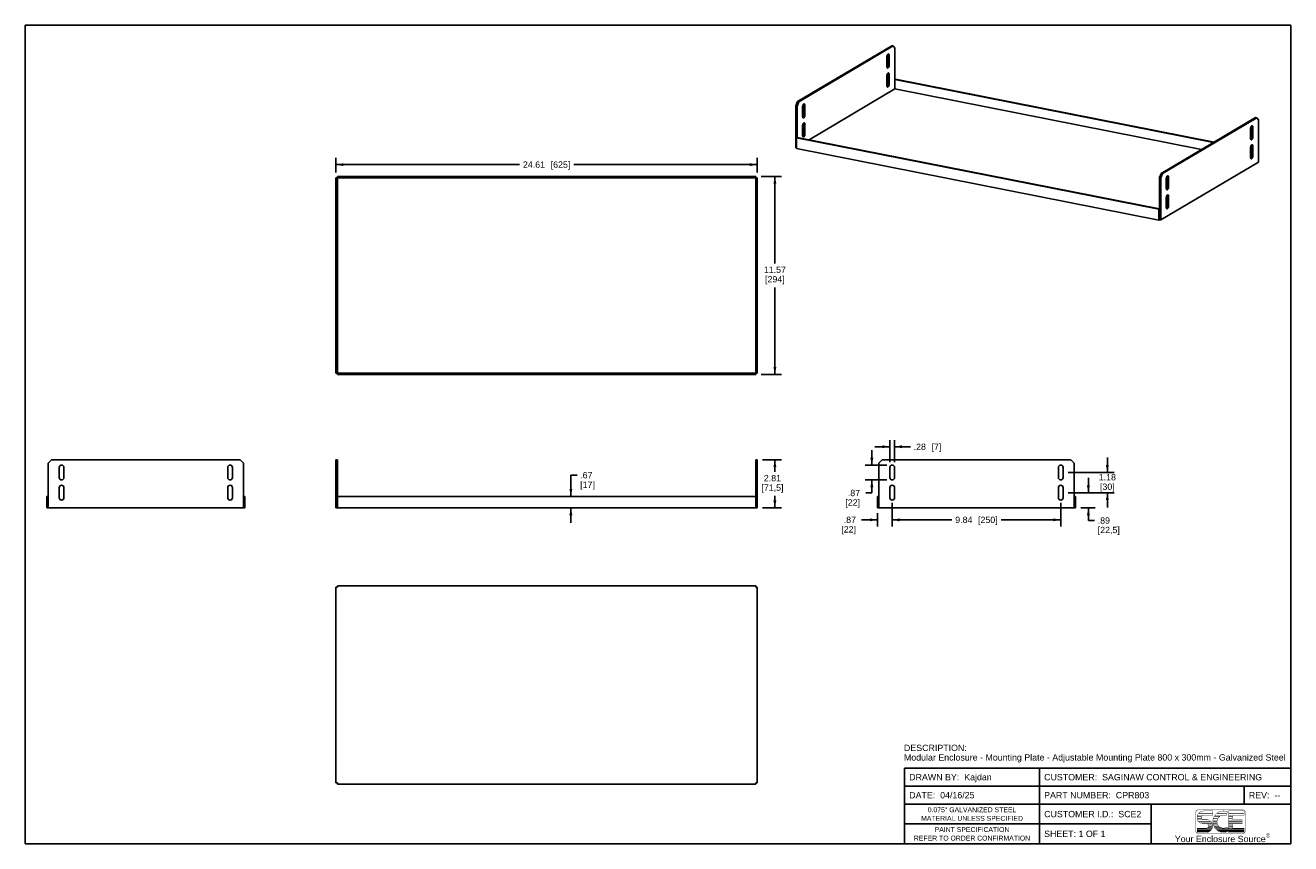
# Model space of a CAD drawing. Header units: inches. Extents: x 0 to 73.9, y 0 to 47.8.
import ezdxf

# ---------------------------------------------------------------- set-up
doc = ezdxf.new("R2010")
doc.units = ezdxf.units.IN
doc.header["$LTSCALE"] = 4.065217
doc.header["$MEASUREMENT"] = 0
doc.layers.get('0').update_dxf_attribs({"linetype": 'CONTINUOUS'})
doc.styles.get("Standard").update_dxf_attribs({"font": 'arial.ttf'})
doc.styles.add('TEXTSTYLE_2', font='arial.ttf')
doc.dimstyles.new('DIMSTYLE_1', dxfattribs={"dimtxt": 0.369565, "dimasz": 0.434783, "dimexe": 0.09, "dimexo": 0.07, "dimgap": 0.0425, "dimtad": 0, "dimtih": 1, "dimtoh": 1, "dimzin": 4, "dimdsep": 46, "dimtxsty": 'Standard', "dimblk": '_FILLED', "dimblk1": '_FILLED', "dimblk2": '_FILLED', "dimcen": 0.09, "dimadec": 3, "dimazin": 1, "dimtfac": 1, "dimtdec": 3, "dimtofl": 0, "dimtmove": 0, "dimatfit": 3, "dimldrblk": '_FILLED', "dimfxl": 0, "dimtolj": 1, "dimtzin": 4, "dimarcsym": 0})

# ---------------------------------------------------------------- blocks, each defined once
blk = doc.blocks.new('_FILLED')
at = {"color": 0, "linetype": 'ByBlock'}
blk.add_solid([(0, 0), (-1, 0.2), (-1, -0.2)], dxfattribs=at)
blk = doc.blocks.new('*D1')
at = {"color": 2, "linetype": 'Continuous'}
for p, q in [((31.868, 20.295), (31.868, 21.533)), ((31.868, 21.533), (32.227, 21.533)), ((31.868, 19.626), (31.868, 18.757))]:
    blk.add_line(p, q, dxfattribs=at)
at = {"color": 2, "linetype": 'Continuous', "xscale": 0.4347826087, "yscale": 0.4347826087, "zscale": 0.4347826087}
for p, rotation in [((31.868, 20.295), 270), ((31.868, 19.626), 90)]:
    blk.add_blockref('_FILLED', p, dxfattribs=dict(at, rotation=rotation))
at = {"color": 2, "linetype": 'Continuous', "insert": (32.411, 21.718), "char_height": 0.3696, "width": 0.86003, "attachment_point": 1, "line_spacing_factor": 0.9}
blk.add_mtext('.67\\P[17]', dxfattribs=at)
blk = doc.blocks.new('*D2')
at = {"color": 2, "linetype": 'Continuous'}
for p, q in [((43.059, 22.441), (44.175, 22.441)), ((43.784, 22.441), (43.784, 21.732)), ((43.784, 19.626), (43.784, 20.335)), ((43.059, 19.626), (44.175, 19.626))]:
    blk.add_line(p, q, dxfattribs=at)
at = {"color": 2, "linetype": 'Continuous', "xscale": 0.4347826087, "yscale": 0.4347826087, "zscale": 0.4347826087}
for p, rotation in [((43.784, 22.441), 90), ((43.784, 19.626), 270)]:
    blk.add_blockref('_FILLED', p, dxfattribs=dict(at, rotation=rotation))
at = {"color": 2, "linetype": 'Continuous', "insert": (43.641, 21.547), "char_height": 0.3696, "width": 1.29004, "attachment_point": 2, "line_spacing_factor": 0.9}
blk.add_mtext('2.81\\P[71,5]', dxfattribs=at)
blk = doc.blocks.new('*D3')
at = {"color": 2, "linetype": 'Continuous'}
for p, q in [((42.98, 38.998), (44.175, 38.998)), ((43.784, 38.998), (43.784, 33.909)), ((43.784, 27.424), (43.784, 32.513)), ((42.98, 27.424), (44.175, 27.424))]:
    blk.add_line(p, q, dxfattribs=at)
at = {"color": 2, "linetype": 'Continuous', "xscale": 0.4347826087, "yscale": 0.4347826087, "zscale": 0.4347826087}
for p, rotation in [((43.784, 38.998), 90), ((43.784, 27.424), 270)]:
    blk.add_blockref('_FILLED', p, dxfattribs=dict(at, rotation=rotation))
at = {"color": 2, "linetype": 'Continuous', "insert": (43.784, 33.725), "char_height": 0.3696, "width": 1.29142, "attachment_point": 2, "line_spacing_factor": 0.9}
blk.add_mtext('11.57\\P[294]', dxfattribs=at)
blk = doc.blocks.new('*D4')
at = {"color": 2, "linetype": 'Continuous'}
for p, q in [((18.148, 39.224), (18.148, 40.075)), ((42.754, 39.224), (42.754, 40.075)), ((18.148, 39.683), (28.862, 39.683)), ((42.754, 39.683), (32.04, 39.683))]:
    blk.add_line(p, q, dxfattribs=at)
at = {"color": 2, "linetype": 'Continuous', "xscale": 0.4347826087, "yscale": 0.4347826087, "zscale": 0.4347826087, "rotation": 180}
blk.add_blockref('_FILLED', (18.148, 39.683), dxfattribs=at)
at = {"color": 2, "linetype": 'Continuous', "xscale": 0.4347826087, "yscale": 0.4347826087, "zscale": 0.4347826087}
blk.add_blockref('_FILLED', (42.754, 39.683), dxfattribs=at)
at = {"color": 2, "linetype": 'Continuous', "insert": (30.451, 39.868), "char_height": 0.36957, "width": 2.80815, "attachment_point": 2, "line_spacing_factor": 0.9}
blk.add_mtext('24.61{\\ftxt.shx;\\W1.000000;\\H0.369565; }[625]', dxfattribs=at)
blk = doc.blocks.new('*D5')
at = {"color": 2, "linetype": 'Continuous'}
for p, q in [((49.77, 19.322), (49.77, 18.534)), ((50.637, 19.912), (50.637, 18.534)), ((49.77, 18.925), (48.85, 18.925)), ((50.637, 18.925), (51.506, 18.925))]:
    blk.add_line(p, q, dxfattribs=at)
at = {"color": 2, "linetype": 'Continuous', "xscale": 0.4347826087, "yscale": 0.4347826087, "zscale": 0.4347826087}
blk.add_blockref('_FILLED', (49.77, 18.925), dxfattribs=at)
at = {"color": 2, "linetype": 'Continuous', "xscale": 0.4347826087, "yscale": 0.4347826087, "zscale": 0.4347826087, "rotation": 180}
blk.add_blockref('_FILLED', (50.637, 18.925), dxfattribs=at)
at = {"color": 2, "linetype": 'Continuous', "insert": (48.522, 19.11), "char_height": 0.3696, "width": 0.86003, "attachment_point": 3, "line_spacing_factor": 0.9}
blk.add_mtext('.87\\P[22]', dxfattribs=at)
blk = doc.blocks.new('*D6')
at = {"color": 2, "linetype": 'Continuous'}
for p, q in [((50.637, 19.912), (50.637, 18.534)), ((60.479, 19.912), (60.479, 18.534)), ((50.637, 18.925), (54.113, 18.925)), ((60.479, 18.925), (57.003, 18.925))]:
    blk.add_line(p, q, dxfattribs=at)
at = {"color": 2, "linetype": 'Continuous', "xscale": 0.4347826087, "yscale": 0.4347826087, "zscale": 0.4347826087, "rotation": 180}
blk.add_blockref('_FILLED', (50.637, 18.925), dxfattribs=at)
at = {"color": 2, "linetype": 'Continuous', "xscale": 0.4347826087, "yscale": 0.4347826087, "zscale": 0.4347826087}
blk.add_blockref('_FILLED', (60.479, 18.925), dxfattribs=at)
at = {"color": 2, "linetype": 'Continuous', "insert": (55.558, 19.11), "char_height": 0.36957, "width": 2.52101, "attachment_point": 2, "line_spacing_factor": 0.9}
blk.add_mtext('9.84{\\ftxt.shx;\\W1.000000;\\H0.369565; }[250]', dxfattribs=at)
blk = doc.blocks.new('*D7')
at = {"color": 2, "linetype": 'Continuous'}
for p, q in [((62.097, 20.512), (62.097, 21.381)), ((60.921, 20.512), (62.488, 20.512)), ((61.65, 19.626), (62.488, 19.626)), ((62.097, 19.626), (62.097, 18.887)), ((62.097, 18.887), (62.455, 18.887))]:
    blk.add_line(p, q, dxfattribs=at)
at = {"color": 2, "linetype": 'Continuous', "xscale": 0.4347826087, "yscale": 0.4347826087, "zscale": 0.4347826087}
for p, rotation in [((62.097, 20.512), 270), ((62.097, 19.626), 90)]:
    blk.add_blockref('_FILLED', p, dxfattribs=dict(at, rotation=rotation))
at = {"color": 2, "linetype": 'Continuous', "insert": (62.64, 19.072), "char_height": 0.3696, "width": 1.29004, "attachment_point": 1, "line_spacing_factor": 0.9}
blk.add_mtext('.89\\P[22,5]', dxfattribs=at)
blk = doc.blocks.new('*D8')
at = {"color": 2, "linetype": 'Continuous'}
for p, q in [((63.204, 21.693), (63.204, 22.563)), ((60.921, 21.693), (63.595, 21.693)), ((60.921, 20.512), (63.595, 20.512)), ((63.204, 20.512), (63.204, 19.642))]:
    blk.add_line(p, q, dxfattribs=at)
at = {"color": 2, "linetype": 'Continuous', "xscale": 0.4347826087, "yscale": 0.4347826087, "zscale": 0.4347826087}
for p, rotation in [((63.204, 21.693), 270), ((63.204, 20.512), 90)]:
    blk.add_blockref('_FILLED', p, dxfattribs=dict(at, rotation=rotation))
at = {"color": 2, "linetype": 'Continuous', "insert": (63.204, 21.6), "char_height": 0.3696, "width": 1.00428, "attachment_point": 2, "line_spacing_factor": 0.9}
blk.add_mtext('1.18\\P[30]', dxfattribs=at)
blk = doc.blocks.new('*D9')
at = {"color": 2, "linetype": 'Continuous'}
for p, q in [((50.499, 23.197), (49.629, 23.197)), ((50.499, 22.293), (50.499, 23.588)), ((50.774, 22.293), (50.774, 23.588)), ((50.774, 23.197), (51.704, 23.197))]:
    blk.add_line(p, q, dxfattribs=at)
at = {"color": 2, "linetype": 'Continuous', "xscale": 0.4347826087, "yscale": 0.4347826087, "zscale": 0.4347826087}
blk.add_blockref('_FILLED', (50.499, 23.197), dxfattribs=at)
at = {"color": 2, "linetype": 'Continuous', "xscale": 0.4347826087, "yscale": 0.4347826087, "zscale": 0.4347826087, "rotation": 180}
blk.add_blockref('_FILLED', (50.774, 23.197), dxfattribs=at)
at = {"color": 2, "linetype": 'Continuous', "insert": (51.888, 23.381), "char_height": 0.36957, "width": 1.65961, "attachment_point": 1, "line_spacing_factor": 0.9}
blk.add_mtext('.28{\\ftxt.shx;\\W1.000000;\\H0.369565; }[7]', dxfattribs=at)
blk = doc.blocks.new('*D10')
at = {"color": 2, "linetype": 'Continuous'}
for p, q in [((49.449, 22.126), (49.449, 22.996)), ((50.332, 22.126), (49.057, 22.126)), ((50.332, 21.26), (49.057, 21.26)), ((49.449, 21.26), (49.449, 20.495)), ((49.449, 20.495), (49.09, 20.495))]:
    blk.add_line(p, q, dxfattribs=at)
at = {"color": 2, "linetype": 'Continuous', "xscale": 0.4347826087, "yscale": 0.4347826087, "zscale": 0.4347826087}
for p, rotation in [((49.449, 22.126), 270), ((49.449, 21.26), 90)]:
    blk.add_blockref('_FILLED', p, dxfattribs=dict(at, rotation=rotation))
at = {"color": 2, "linetype": 'Continuous', "insert": (48.762, 20.679), "char_height": 0.3696, "width": 0.86003, "attachment_point": 3, "line_spacing_factor": 0.9}
blk.add_mtext('.87\\P[22]', dxfattribs=at)

msp = doc.modelspace()

# ---------------------------------------------------------------- linework, layer by layer
at = {"color": 7, "linetype": 'Continuous'}
for p, q in [((0, 0), (0, 47.826)), ((0, 47.826), (73.913, 47.826)), ((73.913, 0), (73.913, 47.826)), ((50.621, 46.63), (45.109, 43.365)), ((50.689, 46.617), (45.177, 43.352)), ((50.621, 46.63), (50.689, 46.617)), ((50.788, 46.49), (50.689, 46.617)), ((50.325, 45.421), (50.325, 45.975)), ((50.395, 45.516), (50.395, 46.071)), ((50.395, 46.071), (50.463, 46.057)), ((50.407, 46.151), (50.421, 46.151)), ((50.463, 46.057), (50.463, 45.502)), ((50.788, 44.104), (50.788, 46.49)), ((50.463, 45.502), (50.395, 45.516)), ((50.325, 44.311), (50.325, 44.866)), ((50.395, 44.406), (50.395, 44.961)), ((50.395, 44.961), (50.463, 44.947)), ((50.463, 44.392), (50.395, 44.406)), ((50.407, 45.041), (50.421, 45.042)), ((50.463, 44.947), (50.463, 44.392)), ((50.788, 44.659), (50.827, 44.682)), ((69.408, 40.982), (50.788, 44.659)), ((69.448, 41.005), (50.827, 44.682)), ((50.788, 44.104), (45.782, 41.138)), ((50.788, 44.104), (68.706, 40.566)), ((45.011, 43.122), (45.109, 43.365)), ((45.011, 43.122), (45.011, 40.661)), ((45.011, 43.122), (45.079, 43.108)), ((45.177, 43.352), (45.079, 43.108)), ((45.079, 43.108), (45.079, 41.277)), ((45.177, 43.352), (45.109, 43.365)), ((45.404, 42.505), (45.404, 43.06)), ((45.473, 42.6), (45.473, 43.155)), ((45.473, 43.155), (45.542, 43.142)), ((45.486, 43.236), (45.499, 43.236)), ((45.542, 43.142), (45.542, 42.587)), ((45.542, 42.587), (45.473, 42.6)), ((66.351, 39.171), (71.862, 42.436)), ((66.419, 39.157), (71.931, 42.422)), ((71.862, 42.436), (71.931, 42.422)), ((72.029, 42.296), (71.931, 42.422)), ((72.029, 42.296), (72.029, 39.835)), ((45.404, 41.395), (45.404, 41.95)), ((45.473, 41.49), (45.473, 42.045)), ((45.473, 42.045), (45.542, 42.032)), ((45.542, 41.477), (45.473, 41.49)), ((45.486, 42.126), (45.499, 42.126)), ((45.542, 42.032), (45.542, 41.477)), ((71.567, 41.226), (71.567, 41.781)), ((71.636, 41.876), (71.704, 41.863)), ((71.636, 41.321), (71.636, 41.876)), ((71.649, 41.957), (71.662, 41.957)), ((71.704, 41.863), (71.704, 41.308)), ((45.04, 40.656), (45.011, 40.661)), ((45.079, 41.277), (45.04, 41.254)), ((45.04, 40.625), (45.04, 41.254)), ((45.04, 41.254), (66.213, 37.073)), ((45.079, 41.277), (66.252, 37.096)), ((71.567, 40.116), (71.567, 40.671)), ((71.704, 41.308), (71.636, 41.321)), ((71.636, 40.766), (71.704, 40.753)), ((71.636, 40.211), (71.636, 40.766)), ((71.649, 40.847), (71.662, 40.847)), ((71.704, 40.753), (71.704, 40.198)), ((66.213, 36.444), (45.04, 40.625)), ((71.636, 40.573), (71.567, 40.587)), ((71.636, 40.542), (71.567, 40.556)), ((71.704, 40.198), (71.636, 40.211)), ((66.32, 36.454), (72.029, 39.835)), ((18.148, 27.502), (18.148, 38.92)), ((42.754, 38.92), (18.148, 38.92)), ((18.148, 38.723), (18.227, 38.723)), ((18.227, 27.424), (18.227, 38.998)), ((42.675, 38.998), (18.227, 38.998)), ((42.675, 27.424), (42.675, 38.998)), ((42.676, 38.723), (42.754, 38.723)), ((42.754, 27.502), (42.754, 38.92)), ((66.252, 38.927), (66.351, 39.171)), ((66.252, 38.927), (66.32, 38.914)), ((66.252, 36.467), (66.252, 38.927)), ((66.419, 39.157), (66.32, 38.914)), ((66.32, 36.454), (66.32, 38.914)), ((66.419, 39.157), (66.351, 39.171)), ((66.645, 38.311), (66.645, 38.866)), ((66.715, 38.961), (66.783, 38.947)), ((66.715, 38.406), (66.715, 38.961)), ((66.727, 39.041), (66.741, 39.042)), ((66.783, 38.947), (66.783, 38.392)), ((66.645, 37.201), (66.645, 37.756)), ((66.783, 38.392), (66.715, 38.406)), ((66.715, 37.851), (66.783, 37.837)), ((66.715, 37.296), (66.715, 37.851)), ((66.727, 37.931), (66.741, 37.932)), ((66.783, 37.837), (66.783, 37.283)), ((66.252, 37.096), (66.213, 37.073)), ((66.213, 37.073), (66.213, 36.444)), ((66.783, 37.283), (66.715, 37.296)), ((66.252, 36.467), (66.213, 36.444)), ((66.32, 36.454), (66.252, 36.467)), ((18.227, 27.699), (18.148, 27.699)), ((18.148, 27.502), (42.754, 27.502)), ((18.227, 27.424), (42.675, 27.424)), ((42.754, 27.699), (42.676, 27.699)), ((1.532, 22.441), (1.335, 22.244)), ((1.335, 19.626), (1.335, 22.244)), ((1.532, 22.441), (12.555, 22.441)), ((12.752, 22.244), (12.555, 22.441)), ((12.752, 22.244), (12.752, 19.626)), ((18.148, 19.626), (18.148, 22.441)), ((18.227, 22.441), (18.148, 22.441)), ((18.148, 22.244), (18.227, 22.244)), ((18.227, 19.626), (18.227, 22.441)), ((42.675, 19.626), (42.676, 22.441)), ((42.754, 22.441), (42.676, 22.441)), ((42.676, 22.244), (42.754, 22.244)), ((42.754, 19.626), (42.754, 22.441)), ((50.046, 22.441), (49.849, 22.244)), ((49.849, 19.626), (49.849, 22.244)), ((50.046, 22.441), (61.07, 22.441)), ((61.266, 22.244), (61.07, 22.441)), ((61.266, 22.244), (61.266, 19.626)), ((1.984, 21.398), (1.984, 21.988)), ((2.26, 21.988), (2.26, 21.398)), ((11.827, 21.398), (11.827, 21.988)), ((12.103, 21.988), (12.103, 21.398)), ((50.499, 21.398), (50.499, 21.988)), ((50.774, 21.988), (50.774, 21.398)), ((60.341, 21.398), (60.341, 21.988)), ((60.617, 21.988), (60.617, 21.398)), ((1.984, 20.217), (1.984, 20.807)), ((2.26, 20.807), (2.26, 20.217)), ((11.827, 20.217), (11.827, 20.807)), ((12.103, 20.807), (12.103, 20.217)), ((50.499, 20.217), (50.499, 20.807)), ((50.774, 20.807), (50.774, 20.217)), ((60.341, 20.217), (60.341, 20.807)), ((60.617, 20.807), (60.617, 20.217)), ((1.256, 20.295), (1.256, 19.626)), ((1.335, 20.295), (1.256, 20.295)), ((12.752, 20.295), (12.831, 20.295)), ((12.831, 19.626), (12.831, 20.295)), ((18.227, 20.295), (42.675, 20.295)), ((49.77, 20.295), (49.77, 19.626)), ((49.849, 20.295), (49.77, 20.295)), ((61.267, 20.295), (61.345, 20.295)), ((61.345, 19.626), (61.345, 20.295)), ((1.256, 19.626), (12.831, 19.626)), ((42.754, 19.626), (18.148, 19.626)), ((49.77, 19.626), (61.345, 19.626)), ((18.148, 14.983), (18.148, 3.566)), ((18.227, 14.983), (18.148, 14.983)), ((18.227, 15.061), (18.227, 14.983)), ((42.675, 15.061), (18.227, 15.061)), ((42.675, 14.983), (42.675, 15.061)), ((42.754, 14.983), (42.675, 14.983)), ((42.754, 14.983), (42.754, 3.566)), ((18.148, 3.566), (18.227, 3.566)), ((18.227, 3.487), (18.227, 3.566)), ((18.227, 3.487), (42.675, 3.487)), ((42.754, 3.566), (42.675, 3.566)), ((42.675, 3.487), (42.675, 3.566)), ((0, 0), (73.913, 0))]:
    msp.add_line(p, q, dxfattribs=at)
at = {"color": 2, "linetype": 'Continuous'}
for p, q in [((73.913, 4.415), (51.359, 4.415)), ((51.359, 0), (51.359, 4.415)), ((59.239, 0), (59.239, 4.415)), ((73.913, 0), (73.913, 4.415)), ((73.913, 3.362), (51.359, 3.362)), ((71.196, 2.31), (71.196, 3.362)), ((73.913, 2.31), (51.359, 2.31)), ((65.761, 0), (65.761, 2.31)), ((65.761, 1.155), (51.359, 1.155)), ((73.913, 0), (51.359, 0))]:
    msp.add_line(p, q, dxfattribs=at)
at = {"color": 7, "linetype": 'Continuous'}
for points in [[(50.325, 45.975), (50.326, 46.002), (50.33, 46.028), (50.337, 46.054), (50.345, 46.079)], [(50.345, 46.079), (50.356, 46.101), (50.367, 46.12)], [(50.367, 46.12), (50.38, 46.135), (50.394, 46.146), (50.407, 46.151)], [(50.389, 46.117), (50.383, 46.136), (50.382, 46.137)], [(50.395, 46.071), (50.393, 46.096), (50.389, 46.117)], [(50.421, 46.151), (50.432, 46.147), (50.442, 46.137), (50.451, 46.123), (50.457, 46.104), (50.461, 46.082), (50.463, 46.057)], [(50.33, 45.374), (50.326, 45.395), (50.325, 45.421)], [(50.346, 45.341), (50.337, 45.355), (50.33, 45.374)], [(50.337, 45.354), (50.339, 45.356), (50.352, 45.37)], [(50.367, 45.326), (50.356, 45.331), (50.346, 45.341)], [(50.352, 45.37), (50.364, 45.389), (50.374, 45.411)], [(50.463, 45.502), (50.461, 45.475), (50.458, 45.449), (50.451, 45.423), (50.443, 45.399), (50.432, 45.377), (50.421, 45.358), (50.408, 45.343), (50.394, 45.332), (50.381, 45.327), (50.367, 45.326)], [(50.374, 45.411), (50.383, 45.436), (50.389, 45.462), (50.393, 45.489), (50.395, 45.516)], [(50.325, 44.866), (50.326, 44.892), (50.33, 44.919), (50.337, 44.945), (50.345, 44.969)], [(50.345, 44.969), (50.356, 44.991), (50.367, 45.01)], [(50.367, 45.01), (50.38, 45.025), (50.394, 45.036), (50.407, 45.041)], [(50.463, 44.392), (50.461, 44.366), (50.458, 44.339), (50.451, 44.313), (50.443, 44.289), (50.432, 44.267), (50.421, 44.248), (50.408, 44.233), (50.394, 44.222), (50.381, 44.217), (50.367, 44.216)], [(50.374, 44.302), (50.383, 44.326), (50.389, 44.353), (50.393, 44.379), (50.395, 44.406)], [(50.389, 45.007), (50.383, 45.026), (50.382, 45.027)], [(50.395, 44.961), (50.393, 44.986), (50.389, 45.007)], [(50.421, 45.042), (50.432, 45.037), (50.442, 45.027), (50.451, 45.013), (50.457, 44.994), (50.461, 44.972), (50.463, 44.947)], [(50.33, 44.264), (50.326, 44.286), (50.325, 44.311)], [(50.346, 44.231), (50.337, 44.245), (50.33, 44.264)], [(50.337, 44.245), (50.339, 44.246), (50.352, 44.261)], [(50.367, 44.216), (50.356, 44.221), (50.346, 44.231)], [(50.352, 44.261), (50.364, 44.279), (50.374, 44.302)], [(45.404, 43.06), (45.405, 43.087), (45.409, 43.113), (45.415, 43.139), (45.424, 43.164)], [(45.424, 43.164), (45.434, 43.186), (45.446, 43.205)], [(45.446, 43.205), (45.459, 43.22), (45.472, 43.23), (45.486, 43.236)], [(45.468, 43.202), (45.462, 43.22), (45.461, 43.221)], [(45.473, 43.155), (45.472, 43.18), (45.468, 43.202)], [(45.499, 43.236), (45.511, 43.231), (45.521, 43.222), (45.53, 43.207), (45.536, 43.189), (45.54, 43.167), (45.542, 43.142)], [(45.409, 42.458), (45.405, 42.48), (45.404, 42.505)], [(45.424, 42.425), (45.416, 42.44), (45.409, 42.458)], [(45.416, 42.439), (45.418, 42.44), (45.431, 42.455)], [(45.446, 42.411), (45.435, 42.416), (45.424, 42.425)], [(45.431, 42.455), (45.442, 42.474), (45.453, 42.496)], [(45.542, 42.587), (45.54, 42.56), (45.536, 42.534), (45.53, 42.508), (45.521, 42.483), (45.511, 42.461), (45.499, 42.442), (45.486, 42.427), (45.473, 42.417), (45.46, 42.411), (45.446, 42.411)], [(45.453, 42.496), (45.462, 42.521), (45.468, 42.547), (45.472, 42.573), (45.473, 42.6)], [(45.404, 41.95), (45.405, 41.977), (45.409, 42.003), (45.415, 42.029), (45.424, 42.054)], [(45.409, 41.348), (45.405, 41.37), (45.404, 41.395)], [(45.424, 42.054), (45.434, 42.076), (45.446, 42.095)], [(45.446, 42.095), (45.459, 42.11), (45.472, 42.12), (45.486, 42.126)], [(45.542, 41.477), (45.54, 41.45), (45.536, 41.424), (45.53, 41.398), (45.521, 41.373), (45.511, 41.351), (45.499, 41.332), (45.486, 41.317), (45.473, 41.307), (45.46, 41.301), (45.446, 41.301)], [(45.453, 41.386), (45.462, 41.411), (45.468, 41.437), (45.472, 41.464), (45.473, 41.49)], [(45.468, 42.092), (45.462, 42.111), (45.461, 42.111)], [(45.473, 42.045), (45.472, 42.07), (45.468, 42.092)], [(45.499, 42.126), (45.511, 42.122), (45.521, 42.112), (45.53, 42.097), (45.536, 42.079), (45.54, 42.057), (45.542, 42.032)], [(71.567, 41.781), (71.568, 41.808), (71.572, 41.834), (71.578, 41.86), (71.587, 41.885)], [(71.587, 41.885), (71.597, 41.907), (71.609, 41.926)], [(71.609, 41.926), (71.622, 41.941), (71.635, 41.951), (71.649, 41.957)], [(71.631, 41.923), (71.624, 41.941), (71.624, 41.942)], [(71.636, 41.876), (71.635, 41.901), (71.631, 41.923)], [(71.662, 41.957), (71.673, 41.952), (71.684, 41.943), (71.692, 41.928), (71.699, 41.91), (71.703, 41.888), (71.704, 41.863)], [(45.424, 41.315), (45.416, 41.33), (45.409, 41.348)], [(45.416, 41.329), (45.418, 41.33), (45.431, 41.345)], [(45.446, 41.301), (45.435, 41.306), (45.424, 41.315)], [(45.431, 41.345), (45.442, 41.364), (45.453, 41.386)], [(71.572, 41.179), (71.568, 41.201), (71.567, 41.226)], [(71.567, 40.671), (71.568, 40.698), (71.572, 40.724), (71.578, 40.75), (71.587, 40.775)], [(71.587, 41.146), (71.578, 41.161), (71.572, 41.179)], [(71.579, 41.16), (71.58, 41.161), (71.593, 41.176)], [(71.609, 41.132), (71.597, 41.136), (71.587, 41.146)], [(71.587, 40.775), (71.597, 40.797), (71.609, 40.816)], [(71.593, 41.176), (71.605, 41.195), (71.616, 41.217)], [(71.704, 41.308), (71.703, 41.281), (71.699, 41.255), (71.693, 41.229), (71.684, 41.204), (71.674, 41.182), (71.662, 41.163), (71.649, 41.148), (71.636, 41.138), (71.622, 41.132), (71.609, 41.132)], [(71.609, 40.816), (71.622, 40.831), (71.635, 40.841), (71.649, 40.847)], [(71.616, 41.217), (71.624, 41.242), (71.631, 41.268), (71.635, 41.294), (71.636, 41.321)], [(71.631, 40.813), (71.624, 40.831), (71.624, 40.832)], [(71.636, 40.766), (71.635, 40.791), (71.631, 40.813)], [(71.662, 40.847), (71.673, 40.842), (71.684, 40.833), (71.692, 40.818), (71.699, 40.8), (71.703, 40.778), (71.704, 40.753)], [(71.572, 40.069), (71.568, 40.091), (71.567, 40.116)], [(71.587, 40.036), (71.578, 40.051), (71.572, 40.069)], [(71.579, 40.05), (71.58, 40.051), (71.593, 40.066)], [(71.609, 40.022), (71.597, 40.027), (71.587, 40.036)], [(71.593, 40.066), (71.605, 40.085), (71.616, 40.107)], [(71.704, 40.198), (71.703, 40.171), (71.699, 40.145), (71.693, 40.119), (71.684, 40.094), (71.674, 40.072), (71.662, 40.053), (71.649, 40.038), (71.636, 40.028), (71.622, 40.022), (71.609, 40.022)], [(71.616, 40.107), (71.624, 40.132), (71.631, 40.158), (71.635, 40.184), (71.636, 40.211)], [(66.645, 38.866), (66.647, 38.892), (66.651, 38.919), (66.657, 38.945), (66.665, 38.969)], [(66.665, 38.969), (66.676, 38.991), (66.688, 39.01)], [(66.688, 39.01), (66.7, 39.025), (66.714, 39.036), (66.727, 39.041)], [(66.71, 39.007), (66.703, 39.026), (66.703, 39.027)], [(66.715, 38.961), (66.713, 38.986), (66.71, 39.007)], [(66.741, 39.042), (66.752, 39.037), (66.763, 39.027), (66.771, 39.013), (66.778, 38.994), (66.782, 38.972), (66.783, 38.947)], [(66.651, 38.264), (66.647, 38.286), (66.645, 38.311)], [(66.645, 37.756), (66.647, 37.783), (66.651, 37.809), (66.657, 37.835), (66.665, 37.859)], [(66.666, 38.231), (66.657, 38.245), (66.651, 38.264)], [(66.658, 38.245), (66.659, 38.246), (66.672, 38.261)], [(66.665, 37.859), (66.676, 37.881), (66.688, 37.9)], [(66.687, 38.216), (66.676, 38.221), (66.666, 38.231)], [(66.672, 38.261), (66.684, 38.28), (66.694, 38.302)], [(66.783, 38.392), (66.782, 38.366), (66.778, 38.339), (66.771, 38.313), (66.763, 38.289), (66.753, 38.267), (66.741, 38.248), (66.728, 38.233), (66.714, 38.222), (66.701, 38.217), (66.687, 38.216)], [(66.688, 37.9), (66.7, 37.915), (66.714, 37.926), (66.727, 37.931)], [(66.694, 38.302), (66.703, 38.326), (66.709, 38.353), (66.713, 38.379), (66.715, 38.406)], [(66.71, 37.898), (66.703, 37.916), (66.703, 37.917)], [(66.715, 37.851), (66.713, 37.876), (66.71, 37.898)], [(66.741, 37.932), (66.752, 37.927), (66.763, 37.917), (66.771, 37.903), (66.778, 37.884), (66.782, 37.863), (66.783, 37.837)], [(66.651, 37.154), (66.647, 37.176), (66.645, 37.201)], [(66.666, 37.121), (66.657, 37.135), (66.651, 37.154)], [(66.658, 37.135), (66.659, 37.136), (66.672, 37.151)], [(66.687, 37.107), (66.676, 37.111), (66.666, 37.121)], [(66.672, 37.151), (66.684, 37.17), (66.694, 37.192)], [(66.783, 37.283), (66.782, 37.256), (66.778, 37.23), (66.771, 37.204), (66.763, 37.179), (66.753, 37.157), (66.741, 37.138), (66.728, 37.123), (66.714, 37.112), (66.701, 37.107), (66.687, 37.107)], [(66.694, 37.192), (66.703, 37.216), (66.709, 37.243), (66.713, 37.269), (66.715, 37.296)]]:
    msp.add_lwpolyline(points, dxfattribs=at)
at = {"color": 2, "linetype": 'Continuous', "const_width": 0.0217}
for points in [[(68.504, 1.975, 0.414214), (68.379, 1.85)], [(68.447, 1.599, 0.081879), (68.447, 1.477)], [(68.51, 1.753, 0.090232), (68.454, 1.63)], [(68.709, 1.599, 0.260579), (68.708, 1.477)], [(68.817, 1.662, 0.185008), (68.734, 1.63)], [(69.444, 1.599, 0.053498), (69.39, 1.477)], [(69.568, 1.753, 0.064617), (69.463, 1.63)], [(70.235, 1.861, 0.272068), (69.606, 1.784)], [(69.778, 1.599, 0.113329), (69.663, 1.477)], [(70.136, 1.631, 0.209114), (69.835, 1.63)], [(71.259, 1.85, 0.415492), (71.134, 1.975)], [(68.453, 1.446, 0.089982), (68.508, 1.324)], [(68.525, 1.302, 0.170113), (68.736, 1.171)], [(68.732, 1.446, 0.191374), (68.818, 1.412)], [(69.227, 1.324, 0.176612), (68.985, 1.412)], [(68.985, 0.911, 0.298217), (69.1, 0.986)], [(69.109, 1.017, 0.287832), (69.056, 1.139)], [(69.192, 0.723, 0.048835), (69.249, 0.769)], [(69.336, 1.171, 0.105227), (69.251, 1.302)], [(69.277, 0.8, 0.049588), (69.318, 0.862)], [(69.332, 0.893, 0.064466), (69.357, 0.986)], [(69.36, 1.017, 0.082419), (69.346, 1.139)], [(69.361, 1.302, 0.05272), (69.371, 1.171)], [(69.381, 1.446, 0.049539), (69.362, 1.324)], [(69.378, 1.139, 0.051924), (69.421, 1.017)], [(69.437, 0.986, 0.044869), (69.5, 0.893)], [(69.527, 0.862, 0.03633), (69.593, 0.8)], [(69.611, 1.302, 0.088858), (69.629, 1.171)], [(69.646, 1.446, 0.084961), (69.613, 1.324)], [(69.635, 0.769, 0.036892), (69.715, 0.723)], [(69.641, 1.139, 0.099618), (69.725, 1.017)], [(69.761, 0.986, 0.32483), (70.203, 0.979)], [(70.258, 0.723, 0.009234), (70.279, 0.733)], [(68.379, 0.723, 0.414214), (68.504, 0.598)], [(68.985, 0.661, 0.102726), (69.134, 0.692)], [(69.792, 0.692, 0.196308), (70.181, 0.692)], [(71.134, 0.598, 0.414214), (71.259, 0.723)]]:
    msp.add_lwpolyline(points, format="xyb", dxfattribs=at)
for points in [[(68.379, 0.723), (68.379, 1.85)], [(68.447, 1.599), (68.709, 1.599)], [(68.708, 1.477), (68.447, 1.477)], [(68.734, 1.63), (68.454, 1.63)], [(68.504, 1.975), (71.135, 1.975)], [(68.51, 1.753), (69.36, 1.753)], [(69.36, 1.784), (68.534, 1.784)], [(68.661, 1.878), (68.535, 1.784)], [(68.535, 1.784), (68.662, 1.878)], [(68.814, 1.911), (68.661, 1.878)], [(68.662, 1.878), (68.814, 1.911)], [(68.817, 1.913), (69.36, 1.913)], [(69.36, 1.662), (68.817, 1.662)], [(69.36, 1.913), (69.36, 1.784)], [(69.36, 1.753), (69.36, 1.662)], [(69.663, 1.477), (69.39, 1.477)], [(69.444, 1.599), (69.778, 1.599)], [(69.835, 1.63), (69.463, 1.63)], [(69.568, 1.753), (70.188, 1.753)], [(70.202, 1.784), (69.606, 1.784)], [(70.136, 1.631), (70.188, 1.753)], [(70.202, 1.784), (70.235, 1.861)], [(70.279, 1.913), (71.197, 1.913)], [(70.279, 1.784), (70.279, 1.913)], [(71.197, 1.784), (70.279, 1.784)], [(70.279, 1.753), (71.197, 1.753)], [(70.279, 1.63), (70.279, 1.753)], [(70.529, 1.63), (70.279, 1.63)], [(70.279, 1.599), (70.529, 1.599)], [(70.279, 1.477), (70.279, 1.599)], [(70.529, 1.477), (70.279, 1.477)], [(71.197, 1.662), (70.529, 1.662)], [(70.529, 1.662), (70.529, 1.63)], [(70.529, 1.599), (70.529, 1.477)], [(71.197, 1.913), (71.197, 1.784)], [(71.197, 1.753), (71.197, 1.662)], [(71.259, 1.851), (71.259, 0.723)], [(68.442, 0.911), (68.985, 0.911)], [(68.442, 0.893), (68.442, 0.911)], [(69.332, 0.893), (68.442, 0.893)], [(68.442, 0.862), (69.318, 0.862)], [(68.442, 0.8), (68.442, 0.862)], [(68.442, 0.8), (69.277, 0.8)], [(68.442, 0.769), (69.249, 0.769)], [(68.442, 0.723), (68.442, 0.769)], [(68.442, 0.834), (69.302, 0.834)], [(68.442, 0.747), (69.226, 0.747)], [(68.453, 1.446), (68.732, 1.446)], [(68.47, 1.387), (69.111, 1.387)], [(69.227, 1.324), (68.508, 1.324)], [(68.525, 1.302), (69.251, 1.302)], [(68.613, 1.227), (69.306, 1.227)], [(69.336, 1.171), (68.736, 1.171)], [(68.818, 1.412), (68.985, 1.412)], [(69.056, 1.139), (69.346, 1.139)], [(69.348, 0.938), (69.062, 0.938)], [(69.355, 1.084), (69.097, 1.084)], [(69.1, 0.986), (69.357, 0.986)], [(69.109, 1.017), (69.36, 1.017)], [(69.361, 1.302), (69.611, 1.302)], [(69.613, 1.324), (69.362, 1.324)], [(69.364, 1.379), (69.62, 1.379)], [(69.364, 1.228), (69.616, 1.228)], [(69.629, 1.171), (69.371, 1.171)], [(69.378, 1.139), (69.641, 1.139)], [(69.381, 1.446), (69.646, 1.446)], [(69.394, 1.085), (69.673, 1.085)], [(69.421, 1.017), (69.725, 1.017)], [(69.437, 0.986), (69.761, 0.986)], [(69.465, 0.938), (69.842, 0.938)], [(70.263, 0.893), (69.5, 0.893)], [(69.527, 0.862), (71.197, 0.862)], [(69.571, 0.825), (71.187, 0.825)], [(69.593, 0.8), (71.197, 0.8)], [(69.635, 0.769), (71.197, 0.769)], [(69.691, 0.746), (71.198, 0.746)], [(70.203, 0.979), (70.263, 0.893)], [(70.279, 1.446), (70.529, 1.446)], [(70.279, 1.324), (70.279, 1.446)], [(70.279, 1.379), (71.07, 1.379)], [(71.071, 1.324), (70.279, 1.324)], [(70.279, 1.302), (71.071, 1.302)], [(70.279, 1.171), (70.279, 1.302)], [(70.279, 1.235), (71.07, 1.235)], [(71.071, 1.171), (70.279, 1.171)], [(70.279, 1.139), (70.529, 1.139)], [(70.279, 1.017), (70.279, 1.139)], [(70.279, 1.077), (70.528, 1.077)], [(70.279, 1.017), (70.529, 1.017)], [(70.279, 0.986), (70.529, 0.986)], [(70.279, 0.893), (70.279, 0.986)], [(70.279, 0.942), (70.532, 0.942)], [(71.197, 0.893), (70.279, 0.893)], [(70.279, 0.723), (70.279, 0.733)], [(70.529, 1.446), (70.529, 1.412)], [(70.529, 1.412), (71.071, 1.412)], [(70.529, 1.139), (70.529, 1.017)], [(70.529, 0.986), (70.529, 0.911)], [(70.529, 0.911), (71.197, 0.911)], [(71.071, 1.412), (71.071, 1.324)], [(71.071, 1.302), (71.071, 1.171)], [(71.197, 0.911), (71.197, 0.893)], [(71.197, 0.862), (71.197, 0.8)], [(71.197, 0.769), (71.197, 0.723)], [(69.192, 0.723), (68.442, 0.723)], [(68.442, 0.692), (69.134, 0.692)], [(68.442, 0.661), (68.442, 0.692)], [(68.442, 0.661), (68.985, 0.661)], [(71.134, 0.598), (68.504, 0.598)], [(70.258, 0.723), (69.715, 0.723)], [(69.792, 0.692), (70.181, 0.692)], [(71.197, 0.723), (70.279, 0.723)], [(70.279, 0.692), (71.197, 0.692)], [(70.279, 0.661), (70.279, 0.692)], [(71.197, 0.661), (70.279, 0.661)], [(71.197, 0.692), (71.197, 0.661)]]:
    msp.add_lwpolyline(points, dxfattribs=at)
at = {"color": 2, "linetype": 'Continuous', "const_width": 0.0152}
msp.add_lwpolyline([(72.469, 0.474, 1), (72.706, 0.474, 1)], format="xyb", close=True, dxfattribs=at)
at = {"color": 7, "linetype": 'Continuous'}
for centre, start, end in [((2.122, 21.988), 0, 180), ((11.965, 21.988), 0, 180), ((50.637, 21.988), 0, 180), ((60.479, 21.988), 0, 180), ((2.122, 21.398), 180, 360), ((2.122, 20.807), 0, 180), ((11.965, 21.398), 180, 360), ((11.965, 20.807), 0, 180), ((50.637, 21.398), 180, 360), ((50.637, 20.807), 0, 180), ((60.479, 21.398), 180, 360), ((60.479, 20.807), 0, 180), ((2.122, 20.217), 180, 360), ((11.965, 20.217), 180, 360), ((50.637, 20.217), 180, 360), ((60.479, 20.217), 180, 360)]:
    msp.add_arc(centre, 0.138, start, end, dxfattribs=at)

# ---------------------------------------------------------------- texts
at = {"color": 2, "linetype": 'Continuous'}
for s, insert, char_height, width, attachment_point, line_spacing_factor in [('DESCRIPTION:\\PModular Enclosure - Mounting Plate - Adjustable Mounting Plate 800 x 300mm - Galvanized Steel', (51.322, 5.783), 0.36957, 22.26733, 1, 0.9), ('DRAWN BY:  Kajdan', (51.63, 4.073), 0.36957, 4.81122, 1, 0.9), ('CUSTOMER:  SAGINAW CONTROL & ENGINEERING', (59.511, 4.073), 0.36957, 12.71085, 1, 0.9), ('DATE:  04/16/25', (51.63, 3.021), 0.36957, 3.81106, 1, 0.9), ('PART NUMBER:  CPR803', (59.511, 3.021), 0.36957, 6.12736, 1, 0.9), ('REV:  --', (71.467, 3.021), 0.3696, 1.83134, 1, 0.9), ('0.075" GALVANIZED STEEL\\PMATERIAL UNLESS SPECIFIED', (55.299, 2.127), 0.28696, 5.93435, 2, 1.05), ('CUSTOMER I.D.:  SCE2', (59.511, 1.917), 0.36957, 5.66712, 1, 0.9), ('PAINT SPECIFICATION\\PREFER TO ORDER CONFIRMATION', (55.299, 0.972), 0.28696, 6.77921, 2, 1.05), ('SHEET: 1 OF 1', (59.511, 0.762), 0.36957, 3.57888, 1, 0.9)]:
    msp.add_mtext(s, dxfattribs=dict(at, insert=insert, char_height=char_height, width=width, attachment_point=attachment_point, line_spacing_factor=line_spacing_factor))
at = {"color": 2, "linetype": 'Continuous', "attachment_point": 2, "line_spacing_factor": 0.9, "style": 'TEXTSTYLE_2'}
for s, insert, char_height, width in [('Your Enclosure Source', (69.798, 0.463), 0.36957, 5.30443), ('R', (72.589, 0.538), 0.13, 0.1314)]:
    msp.add_mtext(s, dxfattribs=dict(at, insert=insert, char_height=char_height, width=width))

# ---------------------------------------------------------------- dimensions: what is measured, and where the dimension line sits
at = {"color": 2, "linetype": 'Continuous'}
for base, p1, p2, angle, picture, middle in [((18.148, 39.683), (42.754, 39.154), (18.148, 39.154), 180, '*D4', (30.451, 39.683)), ((43.784, 38.998), (42.91, 27.424), (42.91, 38.998), 90, '*D3', (43.784, 33.263)), ((49.449, 22.126), (50.402, 21.26), (50.402, 22.126), 90, '*D10', (48.475, 20.217)), ((43.78368, 22.44106), (42.98862, 19.6261), (42.98862, 22.44106), 90, '*D2', (43.78368, 21.0851)), ((63.204, 21.693), (60.851, 20.512), (60.851, 21.693), 90, '*D8', (63.204, 21.139)), ((31.868, 19.626), (42.675, 20.295), (42.675, 19.626), 270, '*D1', (32.841, 21.256)), ((62.097, 20.512), (61.58, 19.626), (60.851, 20.512), 90, '*D7', (63.285, 18.61))]:
    dim = msp.add_linear_dim(base=base, p1=p1, p2=p2, angle=angle, text='<>\\P[]', dimstyle='DIMSTYLE_1', dxfattribs=at)
    dim.commit()
    dim.dimension.update_dxf_attribs({"geometry": picture, "text_midpoint": middle, "dimtype": 160})
for base, p1, p2, picture, middle in [((50.7744, 23.1967), (50.4988, 22.2227), (50.7744, 22.2227), '*D9', (52.7183, 23.1967)), ((50.637, 18.925), (49.77, 19.392), (50.637, 19.982), '*D5', (48.235, 18.648)), ((60.479, 18.925), (50.637, 19.982), (60.479, 19.982), '*D6', (55.558, 18.925))]:
    dim = msp.add_linear_dim(base=base, p1=p1, p2=p2, text='<>\\P[]', dimstyle='DIMSTYLE_1', dxfattribs=at)
    dim.commit()
    dim.dimension.update_dxf_attribs({"geometry": picture, "text_midpoint": middle, "dimtype": 160})

doc.saveas('drawing.dxf')
